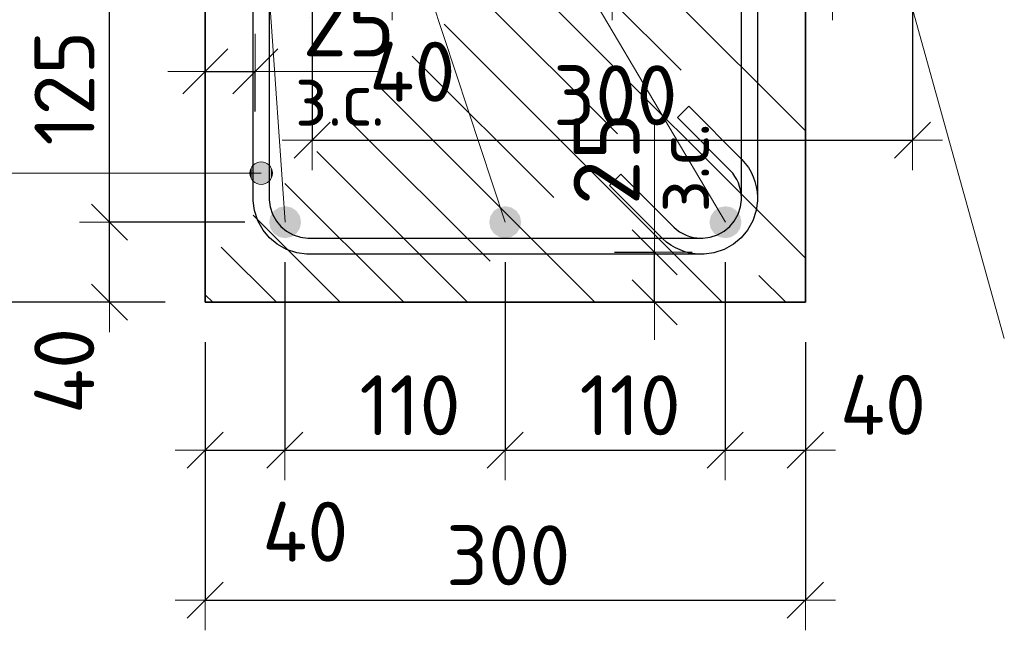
# Model space of a CAD drawing. Header units: metres. Extents: x -38 to 97, y -15 to 21.
# Tile 21 of 118: x 72.026 to 72.518, y 1.79 to 2.095. Entities that reach past the tile are written whole.
import ezdxf

# ---------------------------------------------------------------- set-up
doc = ezdxf.new("R2010")
doc.units = ezdxf.units.M
doc.header["$PDMODE"] = 65
for name, color, linetype, lineweight in [('XR$3$Размерная линия (1)', 7, 'Continuous', 13), ('XR$5$Арм.стержн. Хомут', 240, 'Continuous', 35), ('XR$5$Арм.стержн.горизонт. 1', 180, 'Continuous', 35), ('XR$5$ВК__отв в полу 1-2 эт', 220, 'Continuous', 25), ('XR$5$Размерная линия (1)', 7, 'Continuous', 13), ('XR$5$Размерная линия_ общее', 7, 'Continuous', 13)]:
    doc.layers.add(name, color=color, linetype=linetype, lineweight=lineweight)
doc.styles.add('ISOCPEUR', font='txt')
doc.dimstyles.new('DIMSTYLE_11', dxfattribs={"dimtxt": 0.033, "dimasz": 0.0375, "dimexe": 0, "dimexo": 0, "dimgap": 0.0165, "dimtad": 2, "dimdec": 0, "dimlfac": 1000, "dimrnd": 1, "dimzin": 12, "dimdsep": 46, "dimtxsty": 'ISOCPEUR', "dimblk1": 'ALL_ML_STRICH', "dimblk2": 'ALL_ML_STRICH', "dimsah": 1, "dimcen": 0, "dimclrd": 7, "dimclre": 256, "dimclrt": 7, "dimadec": 0, "dimazin": 0, "dimtfac": 1, "dimtdec": 0, "dimtix": 1, "dimtmove": 2, "dimatfit": 3, "dimfxl": 0, "dimtvp": 1.2, "dimtzin": 0, "dimlwd": 0, "dimlwe": -3, "dimarcsym": 0})
doc.dimstyles.new('DIMSTYLE_23', dxfattribs={"dimtxt": 0.03, "dimasz": 0.03, "dimexe": 0, "dimexo": 0, "dimgap": 0.015, "dimtad": 2, "dimdec": 0, "dimlfac": 1000, "dimrnd": 5, "dimzin": 12, "dimdsep": 46, "dimtxsty": 'ISOCPEUR', "dimblk1": 'ALL_ML_STRICH', "dimblk2": 'ALL_ML_STRICH', "dimsah": 1, "dimcen": 0, "dimclrd": 7, "dimclre": 256, "dimclrt": 7, "dimadec": 0, "dimazin": 0, "dimtfac": 1, "dimtdec": 0, "dimtix": 1, "dimtmove": 2, "dimatfit": 3, "dimfxl": 0, "dimtvp": 1.2, "dimtzin": 0, "dimlwd": 0, "dimlwe": -3, "dimarcsym": 0})
doc.dimstyles.new('DIMSTYLE_24', dxfattribs={"dimtxt": 0.03, "dimasz": 0.03, "dimexe": 0, "dimexo": 0, "dimgap": 0.015, "dimtad": 2, "dimdec": 0, "dimlfac": 1000, "dimrnd": 5, "dimzin": 12, "dimdsep": 46, "dimtxsty": 'ISOCPEUR', "dimblk1": 'ALL_ML_STRICH', "dimblk2": 'ALL_ML_STRICH', "dimsah": 1, "dimcen": 0, "dimclrd": 7, "dimclre": 256, "dimclrt": 7, "dimadec": 0, "dimazin": 0, "dimtfac": 1, "dimtdec": 0, "dimtix": 1, "dimtmove": 2, "dimatfit": 3, "dimfxl": 0, "dimtzin": 0, "dimlwd": 0, "dimlwe": -3, "dimarcsym": 0})
doc.dimstyles.new('DIMSTYLE_32', dxfattribs={"dimtxt": 0.03, "dimasz": 0.03, "dimexe": 0, "dimexo": 0, "dimgap": 0.015, "dimtad": 0, "dimdec": 0, "dimlfac": 1000, "dimrnd": 5, "dimzin": 12, "dimdsep": 46, "dimtxsty": 'ISOCPEUR', "dimblk1": 'ALL_ML_STRICH', "dimblk2": 'ALL_ML_STRICH', "dimsah": 1, "dimcen": 0, "dimclrd": 7, "dimclre": 256, "dimclrt": 7, "dimadec": 0, "dimazin": 0, "dimtfac": 1, "dimtdec": 0, "dimtix": 1, "dimtmove": 2, "dimatfit": 3, "dimfxl": 0, "dimtvp": 1.2, "dimtzin": 0, "dimlwd": 0, "dimlwe": -3, "dimarcsym": 0})

# ---------------------------------------------------------------- blocks, each defined once
blk = doc.blocks.new('ALL_ML_STRICH')
at = {"color": 0, "linetype": 'ByBlock', "lineweight": -2}
for p, q in [((0, -0.5), (0, 0.5)), ((-0.3, -0.3), (0.3, 0.3)), ((-1, 0), (0.5, 0))]:
    blk.add_line(p, q, dxfattribs=at)
blk = doc.blocks.new('*D237')
at = {"layer": 'DEFPOINTS', "color": 7, "linetype": 'Continuous', "lineweight": 13, "transparency": 33554687}
for p in [(72.17211, 2.18403), (72.47211, 2.18403), (72.17211, 2.03505)]:
    blk.add_point(p, dxfattribs=at)
at = {"layer": 'XR$3$Размерная линия (1)', "color": 9, "linetype": 'Continuous', "lineweight": -2, "true_color": 0xc7c7c7, "transparency": 33554687}
for p, q in [((72.17211, 2.16403), (72.17211, 2.03505)), ((72.47211, 2.16403), (72.47211, 2.03505))]:
    blk.add_line(p, q, dxfattribs=at)
at = {"layer": 'XR$3$Размерная линия (1)', "color": 7, "linetype": 'Continuous', "lineweight": -2, "transparency": 33554687}
blk.add_line((72.17211, 2.03505), (72.47211, 2.03505), dxfattribs=at)
at = {"layer": 'XR$3$Размерная линия (1)', "color": 7, "linetype": 'Continuous', "lineweight": 13, "transparency": 33554687, "xscale": 0.03, "yscale": 0.03, "zscale": 0.03, "rotation": 180}
blk.add_blockref('ALL_ML_STRICH', (72.17211, 2.03505), dxfattribs=at)
at = {"layer": 'XR$3$Размерная линия (1)', "color": 7, "linetype": 'Continuous', "lineweight": 13, "transparency": 33554687, "xscale": 0.03, "yscale": 0.03, "zscale": 0.03}
blk.add_blockref('ALL_ML_STRICH', (72.47211, 2.03505), dxfattribs=at)
at = {"layer": 'XR$3$Размерная линия (1)', "color": 7, "linetype": 'Continuous', "lineweight": 13, "transparency": 33554687, "insert": (72.32361, 2.05755), "char_height": 0.03, "width": 0.09, "attachment_point": 5, "style": 'ISOCPEUR'}
blk.add_mtext('\\A1;{300}', dxfattribs=at)
blk = doc.blocks.new('*D238')
at = {"layer": 'DEFPOINTS', "color": 7, "linetype": 'Continuous', "lineweight": 13, "transparency": 33554687}
for p in [(72.21203, 2.22403), (72.17211, 2.18403), (72.17211, 2.11005)]:
    blk.add_point(p, dxfattribs=at)
at = {"layer": 'XR$3$Размерная линия (1)', "color": 9, "linetype": 'Continuous', "lineweight": -2, "true_color": 0xc7c7c7, "transparency": 33554687}
for p, q in [((72.21203, 2.20403), (72.21203, 2.11005)), ((72.17211, 2.16403), (72.17211, 2.11005))]:
    blk.add_line(p, q, dxfattribs=at)
at = {"layer": 'XR$3$Размерная линия (1)', "color": 7, "linetype": 'Continuous', "lineweight": -2, "transparency": 33554687}
blk.add_line((72.17211, 2.11005), (72.21203, 2.11005), dxfattribs=at)
at = {"layer": 'XR$3$Размерная линия (1)', "color": 7, "linetype": 'Continuous', "lineweight": 13, "transparency": 33554687, "xscale": 0.03, "yscale": 0.03, "zscale": 0.03, "rotation": 180}
blk.add_blockref('ALL_ML_STRICH', (72.17211, 2.11005), dxfattribs=at)
at = {"layer": 'XR$3$Размерная линия (1)', "color": 7, "linetype": 'Continuous', "lineweight": 13, "transparency": 33554687, "xscale": 0.03, "yscale": 0.03, "zscale": 0.03}
blk.add_blockref('ALL_ML_STRICH', (72.21203, 2.11005), dxfattribs=at)
at = {"layer": 'XR$3$Размерная линия (1)', "color": 7, "linetype": 'Continuous', "lineweight": 13, "transparency": 33554687, "insert": (72.2222, 2.06933), "char_height": 0.03, "width": 0.06, "attachment_point": 5, "style": 'ISOCPEUR'}
blk.add_mtext('\\A1;{40}', dxfattribs=at)
blk = doc.blocks.new('*D239')
at = {"layer": 'DEFPOINTS', "color": 7, "linetype": 'Continuous', "lineweight": 13, "transparency": 33554687}
for p in [(72.21203, 2.22403), (72.32203, 2.22403), (72.21203, 2.11005)]:
    blk.add_point(p, dxfattribs=at)
at = {"layer": 'XR$3$Размерная линия (1)', "color": 9, "linetype": 'Continuous', "lineweight": -2, "true_color": 0xc7c7c7, "transparency": 33554687}
for p, q in [((72.21203, 2.20403), (72.21203, 2.11005)), ((72.32203, 2.20403), (72.32203, 2.11005))]:
    blk.add_line(p, q, dxfattribs=at)
at = {"layer": 'XR$3$Размерная линия (1)', "color": 7, "linetype": 'Continuous', "lineweight": -2, "transparency": 33554687}
blk.add_line((72.21203, 2.11005), (72.32203, 2.11005), dxfattribs=at)
at = {"layer": 'XR$3$Размерная линия (1)', "color": 7, "linetype": 'Continuous', "lineweight": 13, "transparency": 33554687, "xscale": 0.03, "yscale": 0.03, "zscale": 0.03, "rotation": 180}
blk.add_blockref('ALL_ML_STRICH', (72.21203, 2.11005), dxfattribs=at)
at = {"layer": 'XR$3$Размерная линия (1)', "color": 7, "linetype": 'Continuous', "lineweight": 13, "transparency": 33554687, "xscale": 0.03, "yscale": 0.03, "zscale": 0.03}
blk.add_blockref('ALL_ML_STRICH', (72.32203, 2.11005), dxfattribs=at)
at = {"layer": 'XR$3$Размерная линия (1)', "color": 7, "linetype": 'Continuous', "lineweight": 13, "transparency": 33554687, "insert": (72.27453, 2.13255), "char_height": 0.03, "width": 0.09, "attachment_point": 5, "style": 'ISOCPEUR'}
blk.add_mtext('\\A1;{110}', dxfattribs=at)
blk = doc.blocks.new('*D240')
at = {"layer": 'DEFPOINTS', "color": 7, "linetype": 'Continuous', "lineweight": 13, "transparency": 33554687}
for p in [(72.32203, 2.22403), (72.43211, 2.22403), (72.32203, 2.11005)]:
    blk.add_point(p, dxfattribs=at)
at = {"layer": 'XR$3$Размерная линия (1)', "color": 9, "linetype": 'Continuous', "lineweight": -2, "true_color": 0xc7c7c7, "transparency": 33554687}
for p, q in [((72.32203, 2.20403), (72.32203, 2.11005)), ((72.43211, 2.20403), (72.43211, 2.11005))]:
    blk.add_line(p, q, dxfattribs=at)
at = {"layer": 'XR$3$Размерная линия (1)', "color": 7, "linetype": 'Continuous', "lineweight": -2, "transparency": 33554687}
blk.add_line((72.32203, 2.11005), (72.43211, 2.11005), dxfattribs=at)
at = {"layer": 'XR$3$Размерная линия (1)', "color": 7, "linetype": 'Continuous', "lineweight": 13, "transparency": 33554687, "xscale": 0.03, "yscale": 0.03, "zscale": 0.03, "rotation": 180}
blk.add_blockref('ALL_ML_STRICH', (72.32203, 2.11005), dxfattribs=at)
at = {"layer": 'XR$3$Размерная линия (1)', "color": 7, "linetype": 'Continuous', "lineweight": 13, "transparency": 33554687, "xscale": 0.03, "yscale": 0.03, "zscale": 0.03}
blk.add_blockref('ALL_ML_STRICH', (72.43211, 2.11005), dxfattribs=at)
at = {"layer": 'XR$3$Размерная линия (1)', "color": 7, "linetype": 'Continuous', "lineweight": 13, "transparency": 33554687, "insert": (72.38457, 2.13255), "char_height": 0.03, "width": 0.09, "attachment_point": 5, "style": 'ISOCPEUR'}
blk.add_mtext('\\A1;{110}', dxfattribs=at)
blk = doc.blocks.new('*D241')
at = {"layer": 'DEFPOINTS', "color": 7, "linetype": 'Continuous', "lineweight": 13, "transparency": 33554687}
for p in [(72.43211, 2.22403), (72.47211, 2.18403), (72.43211, 2.11005)]:
    blk.add_point(p, dxfattribs=at)
at = {"layer": 'XR$3$Размерная линия (1)', "color": 9, "linetype": 'Continuous', "lineweight": -2, "true_color": 0xc7c7c7, "transparency": 33554687}
for p, q in [((72.43211, 2.20403), (72.43211, 2.11005)), ((72.47211, 2.16403), (72.47211, 2.11005))]:
    blk.add_line(p, q, dxfattribs=at)
at = {"layer": 'XR$3$Размерная линия (1)', "color": 7, "linetype": 'Continuous', "lineweight": -2, "transparency": 33554687}
blk.add_line((72.43211, 2.11005), (72.47211, 2.11005), dxfattribs=at)
at = {"layer": 'XR$3$Размерная линия (1)', "color": 7, "linetype": 'Continuous', "lineweight": 13, "transparency": 33554687, "xscale": 0.03, "yscale": 0.03, "zscale": 0.03, "rotation": 180}
blk.add_blockref('ALL_ML_STRICH', (72.43211, 2.11005), dxfattribs=at)
at = {"layer": 'XR$3$Размерная линия (1)', "color": 7, "linetype": 'Continuous', "lineweight": 13, "transparency": 33554687, "xscale": 0.03, "yscale": 0.03, "zscale": 0.03}
blk.add_blockref('ALL_ML_STRICH', (72.47211, 2.11005), dxfattribs=at)
at = {"layer": 'XR$3$Размерная линия (1)', "color": 7, "linetype": 'Continuous', "lineweight": 13, "transparency": 33554687, "insert": (72.51092, 2.13273), "char_height": 0.03, "width": 0.06, "attachment_point": 5, "style": 'ISOCPEUR'}
blk.add_mtext('\\A1;{40}', dxfattribs=at)
blk = doc.blocks.new('*D362')
at = {"layer": 'DEFPOINTS', "color": 7, "linetype": 'Continuous', "lineweight": 13, "transparency": 33554687}
for p in [(72.30327, 1.97911), (72.30827, 1.95411), (72.34326, 1.95411)]:
    blk.add_point(p, dxfattribs=at)
at = {"layer": 'XR$5$Размерная линия_ общее', "color": 253, "linetype": 'Continuous', "lineweight": -2, "true_color": 0xa0a0a0, "transparency": 33554687}
for p, q in [((72.32327, 1.97911), (72.34326, 1.97911)), ((72.32827, 1.95411), (72.34326, 1.95411))]:
    blk.add_line(p, q, dxfattribs=at)
at = {"layer": 'XR$5$Размерная линия_ общее', "color": 7, "linetype": 'Continuous', "lineweight": -2, "transparency": 33554687}
blk.add_line((72.34326, 1.95411), (72.34326, 1.97911), dxfattribs=at)
at = {"layer": 'XR$5$Размерная линия_ общее', "color": 7, "linetype": 'Continuous', "lineweight": 13, "transparency": 33554687, "xscale": 0.0375, "yscale": 0.0375, "zscale": 0.0375}
for p, rotation in [((72.34326, 1.97911), 90), ((72.34326, 1.95411), 270)]:
    blk.add_blockref('ALL_ML_STRICH', p, dxfattribs=dict(at, rotation=rotation))
at = {"layer": 'XR$5$Размерная линия_ общее', "color": 7, "linetype": 'Continuous', "lineweight": 13, "transparency": 33554687, "insert": (72.34347, 1.99889), "char_height": 0.027, "width": 0.00135, "attachment_point": 1, "rotation": 90, "line_spacing_factor": 0.60241, "style": 'ISOCPEUR'}
blk.add_mtext('з.с.', dxfattribs=at)
at = {"layer": 'XR$5$Размерная линия_ общее', "color": 7, "linetype": 'Continuous', "lineweight": 13, "transparency": 33554687, "insert": (72.31926, 2.02584), "char_height": 0.033, "width": 0.066, "attachment_point": 5, "rotation": 90, "style": 'ISOCPEUR'}
blk.add_mtext('\\A1;{25}', dxfattribs=at)
blk = doc.blocks.new('*D598')
at = {"layer": 'DEFPOINTS', "color": 7, "linetype": 'Continuous', "lineweight": 13, "transparency": 33554687}
for p in [(72.11861, 1.95411), (72.41861, 1.95411), (72.11861, 1.80512)]:
    blk.add_point(p, dxfattribs=at)
at = {"layer": 'XR$5$Размерная линия (1)', "color": 9, "linetype": 'Continuous', "lineweight": -2, "true_color": 0xc7c7c7, "transparency": 33554687}
for p, q in [((72.11861, 1.93411), (72.11861, 1.80512)), ((72.41861, 1.93411), (72.41861, 1.80512))]:
    blk.add_line(p, q, dxfattribs=at)
at = {"layer": 'XR$5$Размерная линия (1)', "color": 7, "linetype": 'Continuous', "lineweight": -2, "transparency": 33554687}
blk.add_line((72.11861, 1.80512), (72.41861, 1.80512), dxfattribs=at)
at = {"layer": 'XR$5$Размерная линия (1)', "color": 7, "linetype": 'Continuous', "lineweight": 13, "transparency": 33554687, "xscale": 0.03, "yscale": 0.03, "zscale": 0.03, "rotation": 180}
blk.add_blockref('ALL_ML_STRICH', (72.11861, 1.80512), dxfattribs=at)
at = {"layer": 'XR$5$Размерная линия (1)', "color": 7, "linetype": 'Continuous', "lineweight": 13, "transparency": 33554687, "xscale": 0.03, "yscale": 0.03, "zscale": 0.03}
blk.add_blockref('ALL_ML_STRICH', (72.41861, 1.80512), dxfattribs=at)
at = {"layer": 'XR$5$Размерная линия (1)', "color": 7, "linetype": 'Continuous', "lineweight": 13, "transparency": 33554687, "insert": (72.27011, 1.82762), "char_height": 0.03, "width": 0.09, "attachment_point": 5, "style": 'ISOCPEUR'}
blk.add_mtext('\\A1;{300}', dxfattribs=at)
blk = doc.blocks.new('*D599')
at = {"layer": 'DEFPOINTS', "color": 7, "linetype": 'Continuous', "lineweight": 13, "transparency": 33554687}
for p in [(72.15853, 1.99411), (72.11861, 1.95411), (72.11861, 1.88012)]:
    blk.add_point(p, dxfattribs=at)
at = {"layer": 'XR$5$Размерная линия (1)', "color": 9, "linetype": 'Continuous', "lineweight": -2, "true_color": 0xc7c7c7, "transparency": 33554687}
for p, q in [((72.15853, 1.97411), (72.15853, 1.88012)), ((72.11861, 1.93411), (72.11861, 1.88012))]:
    blk.add_line(p, q, dxfattribs=at)
at = {"layer": 'XR$5$Размерная линия (1)', "color": 7, "linetype": 'Continuous', "lineweight": -2, "transparency": 33554687}
blk.add_line((72.11861, 1.88012), (72.15853, 1.88012), dxfattribs=at)
at = {"layer": 'XR$5$Размерная линия (1)', "color": 7, "linetype": 'Continuous', "lineweight": 13, "transparency": 33554687, "xscale": 0.03, "yscale": 0.03, "zscale": 0.03, "rotation": 180}
blk.add_blockref('ALL_ML_STRICH', (72.11861, 1.88012), dxfattribs=at)
at = {"layer": 'XR$5$Размерная линия (1)', "color": 7, "linetype": 'Continuous', "lineweight": 13, "transparency": 33554687, "xscale": 0.03, "yscale": 0.03, "zscale": 0.03}
blk.add_blockref('ALL_ML_STRICH', (72.15853, 1.88012), dxfattribs=at)
at = {"layer": 'XR$5$Размерная линия (1)', "color": 7, "linetype": 'Continuous', "lineweight": 13, "transparency": 33554687, "insert": (72.16869, 1.83941), "char_height": 0.03, "width": 0.06, "attachment_point": 5, "style": 'ISOCPEUR'}
blk.add_mtext('\\A1;{40}', dxfattribs=at)
blk = doc.blocks.new('*D600')
at = {"layer": 'DEFPOINTS', "color": 7, "linetype": 'Continuous', "lineweight": 13, "transparency": 33554687}
for p in [(72.15853, 1.99411), (72.26853, 1.99411), (72.15853, 1.88012)]:
    blk.add_point(p, dxfattribs=at)
at = {"layer": 'XR$5$Размерная линия (1)', "color": 9, "linetype": 'Continuous', "lineweight": -2, "true_color": 0xc7c7c7, "transparency": 33554687}
for p, q in [((72.15853, 1.97411), (72.15853, 1.88012)), ((72.26853, 1.97411), (72.26853, 1.88012))]:
    blk.add_line(p, q, dxfattribs=at)
at = {"layer": 'XR$5$Размерная линия (1)', "color": 7, "linetype": 'Continuous', "lineweight": -2, "transparency": 33554687}
blk.add_line((72.15853, 1.88012), (72.26853, 1.88012), dxfattribs=at)
at = {"layer": 'XR$5$Размерная линия (1)', "color": 7, "linetype": 'Continuous', "lineweight": 13, "transparency": 33554687, "xscale": 0.03, "yscale": 0.03, "zscale": 0.03, "rotation": 180}
blk.add_blockref('ALL_ML_STRICH', (72.15853, 1.88012), dxfattribs=at)
at = {"layer": 'XR$5$Размерная линия (1)', "color": 7, "linetype": 'Continuous', "lineweight": 13, "transparency": 33554687, "xscale": 0.03, "yscale": 0.03, "zscale": 0.03}
blk.add_blockref('ALL_ML_STRICH', (72.26853, 1.88012), dxfattribs=at)
at = {"layer": 'XR$5$Размерная линия (1)', "color": 7, "linetype": 'Continuous', "lineweight": 13, "transparency": 33554687, "insert": (72.22103, 1.90262), "char_height": 0.03, "width": 0.09, "attachment_point": 5, "style": 'ISOCPEUR'}
blk.add_mtext('\\A1;{110}', dxfattribs=at)
blk = doc.blocks.new('*D601')
at = {"layer": 'DEFPOINTS', "color": 7, "linetype": 'Continuous', "lineweight": 13, "transparency": 33554687}
for p in [(72.26853, 1.99411), (72.37861, 1.99411), (72.26853, 1.88012)]:
    blk.add_point(p, dxfattribs=at)
at = {"layer": 'XR$5$Размерная линия (1)', "color": 9, "linetype": 'Continuous', "lineweight": -2, "true_color": 0xc7c7c7, "transparency": 33554687}
for p, q in [((72.26853, 1.97411), (72.26853, 1.88012)), ((72.37861, 1.97411), (72.37861, 1.88012))]:
    blk.add_line(p, q, dxfattribs=at)
at = {"layer": 'XR$5$Размерная линия (1)', "color": 7, "linetype": 'Continuous', "lineweight": -2, "transparency": 33554687}
blk.add_line((72.26853, 1.88012), (72.37861, 1.88012), dxfattribs=at)
at = {"layer": 'XR$5$Размерная линия (1)', "color": 7, "linetype": 'Continuous', "lineweight": 13, "transparency": 33554687, "xscale": 0.03, "yscale": 0.03, "zscale": 0.03, "rotation": 180}
blk.add_blockref('ALL_ML_STRICH', (72.26853, 1.88012), dxfattribs=at)
at = {"layer": 'XR$5$Размерная линия (1)', "color": 7, "linetype": 'Continuous', "lineweight": 13, "transparency": 33554687, "xscale": 0.03, "yscale": 0.03, "zscale": 0.03}
blk.add_blockref('ALL_ML_STRICH', (72.37861, 1.88012), dxfattribs=at)
at = {"layer": 'XR$5$Размерная линия (1)', "color": 7, "linetype": 'Continuous', "lineweight": 13, "transparency": 33554687, "insert": (72.33107, 1.90262), "char_height": 0.03, "width": 0.09, "attachment_point": 5, "style": 'ISOCPEUR'}
blk.add_mtext('\\A1;{110}', dxfattribs=at)
blk = doc.blocks.new('*D602')
at = {"layer": 'DEFPOINTS', "color": 7, "linetype": 'Continuous', "lineweight": 13, "transparency": 33554687}
for p in [(72.37861, 1.99411), (72.41861, 1.95411), (72.37861, 1.88012)]:
    blk.add_point(p, dxfattribs=at)
at = {"layer": 'XR$5$Размерная линия (1)', "color": 9, "linetype": 'Continuous', "lineweight": -2, "true_color": 0xc7c7c7, "transparency": 33554687}
for p, q in [((72.37861, 1.97411), (72.37861, 1.88012)), ((72.41861, 1.93411), (72.41861, 1.88012))]:
    blk.add_line(p, q, dxfattribs=at)
at = {"layer": 'XR$5$Размерная линия (1)', "color": 7, "linetype": 'Continuous', "lineweight": -2, "transparency": 33554687}
blk.add_line((72.37861, 1.88012), (72.41861, 1.88012), dxfattribs=at)
at = {"layer": 'XR$5$Размерная линия (1)', "color": 7, "linetype": 'Continuous', "lineweight": 13, "transparency": 33554687, "xscale": 0.03, "yscale": 0.03, "zscale": 0.03, "rotation": 180}
blk.add_blockref('ALL_ML_STRICH', (72.37861, 1.88012), dxfattribs=at)
at = {"layer": 'XR$5$Размерная линия (1)', "color": 7, "linetype": 'Continuous', "lineweight": 13, "transparency": 33554687, "xscale": 0.03, "yscale": 0.03, "zscale": 0.03}
blk.add_blockref('ALL_ML_STRICH', (72.41861, 1.88012), dxfattribs=at)
at = {"layer": 'XR$5$Размерная линия (1)', "color": 7, "linetype": 'Continuous', "lineweight": 13, "transparency": 33554687, "insert": (72.45742, 1.90281), "char_height": 0.03, "width": 0.06, "attachment_point": 5, "style": 'ISOCPEUR'}
blk.add_mtext('\\A1;{40}', dxfattribs=at)
blk = doc.blocks.new('*D603')
at = {"layer": 'DEFPOINTS', "color": 7, "linetype": 'Continuous', "lineweight": 13, "transparency": 33554687}
for p in [(72.11861, 2.31411), (71.98386, 1.95411), (72.11861, 1.95411)]:
    blk.add_point(p, dxfattribs=at)
at = {"layer": 'XR$5$Размерная линия (1)', "color": 9, "linetype": 'Continuous', "lineweight": -2, "true_color": 0xc7c7c7, "transparency": 33554687}
for p, q in [((72.09861, 2.31411), (71.98386, 2.31411)), ((72.09861, 1.95411), (71.98386, 1.95411))]:
    blk.add_line(p, q, dxfattribs=at)
at = {"layer": 'XR$5$Размерная линия (1)', "color": 7, "linetype": 'Continuous', "lineweight": -2, "transparency": 33554687}
blk.add_line((71.98386, 1.95411), (71.98386, 2.31411), dxfattribs=at)
at = {"layer": 'XR$5$Размерная линия (1)', "color": 7, "linetype": 'Continuous', "lineweight": 13, "transparency": 33554687, "xscale": 0.03, "yscale": 0.03, "zscale": 0.03}
for p, rotation in [((71.98386, 2.31411), 90), ((71.98386, 1.95411), 270)]:
    blk.add_blockref('ALL_ML_STRICH', p, dxfattribs=dict(at, rotation=rotation))
at = {"layer": 'XR$5$Размерная линия (1)', "color": 7, "linetype": 'Continuous', "lineweight": 13, "transparency": 33554687, "insert": (71.96136, 2.13561), "char_height": 0.03, "width": 0.09, "attachment_point": 5, "rotation": 90, "style": 'ISOCPEUR'}
blk.add_mtext('\\A1;{360}', dxfattribs=at)
blk = doc.blocks.new('*D604')
at = {"layer": 'DEFPOINTS', "color": 7, "linetype": 'Continuous', "lineweight": 13, "transparency": 33554687}
for p in [(72.11868, 2.0695), (72.11868, 2.03451), (72.14368, 2.02951)]:
    blk.add_point(p, dxfattribs=at)
at = {"layer": 'XR$5$Размерная линия_ общее', "color": 253, "linetype": 'Continuous', "lineweight": -2, "true_color": 0xa0a0a0, "transparency": 33554687}
for p, q in [((72.11868, 2.05451), (72.11868, 2.0695)), ((72.14368, 2.04951), (72.14368, 2.0695))]:
    blk.add_line(p, q, dxfattribs=at)
at = {"layer": 'XR$5$Размерная линия_ общее', "color": 7, "linetype": 'Continuous', "lineweight": -2, "transparency": 33554687}
blk.add_line((72.11868, 2.0695), (72.14368, 2.0695), dxfattribs=at)
at = {"layer": 'XR$5$Размерная линия_ общее', "color": 7, "linetype": 'Continuous', "lineweight": 13, "transparency": 33554687, "xscale": 0.0375, "yscale": 0.0375, "zscale": 0.0375, "rotation": 180}
blk.add_blockref('ALL_ML_STRICH', (72.11868, 2.0695), dxfattribs=at)
at = {"layer": 'XR$5$Размерная линия_ общее', "color": 7, "linetype": 'Continuous', "lineweight": 13, "transparency": 33554687, "xscale": 0.0375, "yscale": 0.0375, "zscale": 0.0375}
blk.add_blockref('ALL_ML_STRICH', (72.14368, 2.0695), dxfattribs=at)
at = {"layer": 'XR$5$Размерная линия_ общее', "color": 7, "linetype": 'Continuous', "lineweight": 13, "transparency": 33554687, "insert": (72.19041, 2.0935), "char_height": 0.033, "width": 0.066, "attachment_point": 5, "style": 'ISOCPEUR'}
blk.add_mtext('\\A1;{25}', dxfattribs=at)
at = {"layer": 'XR$5$Размерная линия_ общее', "color": 7, "linetype": 'Continuous', "lineweight": 13, "transparency": 33554687, "insert": (72.16346, 2.06929), "char_height": 0.027, "width": 0.00135, "attachment_point": 1, "line_spacing_factor": 0.60241, "style": 'ISOCPEUR'}
blk.add_mtext('з.с.', dxfattribs=at)
blk = doc.blocks.new('*D636')
at = {"layer": 'DEFPOINTS', "color": 7, "linetype": 'Continuous', "lineweight": 13, "transparency": 33554687}
for p in [(72.15853, 1.99411), (72.07081, 1.95411), (72.11861, 1.95411)]:
    blk.add_point(p, dxfattribs=at)
at = {"layer": 'XR$5$Размерная линия (1)', "color": 9, "linetype": 'Continuous', "lineweight": -2, "true_color": 0xc7c7c7, "transparency": 33554687}
for p, q in [((72.13853, 1.99411), (72.07081, 1.99411)), ((72.09861, 1.95411), (72.07081, 1.95411))]:
    blk.add_line(p, q, dxfattribs=at)
at = {"layer": 'XR$5$Размерная линия (1)', "color": 7, "linetype": 'Continuous', "lineweight": -2, "transparency": 33554687}
blk.add_line((72.07081, 1.95411), (72.07081, 1.99411), dxfattribs=at)
at = {"layer": 'XR$5$Размерная линия (1)', "color": 7, "linetype": 'Continuous', "lineweight": 13, "transparency": 33554687, "xscale": 0.03, "yscale": 0.03, "zscale": 0.03}
for p, rotation in [((72.07081, 1.99411), 90), ((72.07081, 1.95411), 270)]:
    blk.add_blockref('ALL_ML_STRICH', p, dxfattribs=dict(at, rotation=rotation))
at = {"layer": 'XR$5$Размерная линия (1)', "color": 7, "linetype": 'Continuous', "lineweight": 13, "transparency": 33554687, "insert": (72.04822, 1.91979), "char_height": 0.03, "width": 0.06, "attachment_point": 5, "rotation": 90, "style": 'ISOCPEUR'}
blk.add_mtext('\\A1;{40}', dxfattribs=at)
blk = doc.blocks.new('*D637')
at = {"layer": 'DEFPOINTS', "color": 7, "linetype": 'Continuous', "lineweight": 13, "transparency": 33554687}
for p in [(72.15853, 2.11911), (72.07081, 1.99411), (72.15853, 1.99411)]:
    blk.add_point(p, dxfattribs=at)
at = {"layer": 'XR$5$Размерная линия (1)', "color": 9, "linetype": 'Continuous', "lineweight": -2, "true_color": 0xc7c7c7, "transparency": 33554687}
for p, q in [((72.13853, 2.11911), (72.07081, 2.11911)), ((72.13853, 1.99411), (72.07081, 1.99411))]:
    blk.add_line(p, q, dxfattribs=at)
at = {"layer": 'XR$5$Размерная линия (1)', "color": 7, "linetype": 'Continuous', "lineweight": -2, "transparency": 33554687}
blk.add_line((72.07081, 1.99411), (72.07081, 2.11911), dxfattribs=at)
at = {"layer": 'XR$5$Размерная линия (1)', "color": 7, "linetype": 'Continuous', "lineweight": 13, "transparency": 33554687, "xscale": 0.03, "yscale": 0.03, "zscale": 0.03}
for p, rotation in [((72.07081, 2.11911), 90), ((72.07081, 1.99411), 270)]:
    blk.add_blockref('ALL_ML_STRICH', p, dxfattribs=dict(at, rotation=rotation))
at = {"layer": 'XR$5$Размерная линия (1)', "color": 7, "linetype": 'Continuous', "lineweight": 13, "transparency": 33554687, "insert": (72.04831, 2.06111), "char_height": 0.03, "width": 0.09, "attachment_point": 5, "rotation": 90, "style": 'ISOCPEUR'}
blk.add_mtext('\\A1;{125}', dxfattribs=at)

msp = doc.modelspace()

# ---------------------------------------------------------------- hatches: boundary and pattern name
at = {"linetype": 'Continuous', "lineweight": 13, "transparency": 33554687}
h = msp.add_hatch(dxfattribs=at)
h.set_pattern_fill('__________540', scale=0.015, style=0, pattern_type=2)
h.set_pattern_definition([(135, (0, 0), (-0.031819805, -0.031819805), [0.4, -0.05, 0, -0.05]), (135, (-0.01591, -0.01591), (-0.031819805, -0.031819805), [0.8, -0.1, 0.1, -0.1])])
h.paths.add_polyline_path([(72.41868, 2.11411), (72.11868, 2.11411), (72.11868, 1.95411), (72.41868, 1.95411)], flags=0)
at = {"layer": 'XR$5$Арм.стержн. Хомут', "linetype": 'Continuous', "lineweight": 13, "transparency": 33554687}
for points in [[(72.14181, 2.02139), (72.14383, 2.01374), (72.14383, 2.02342)], [(72.14383, 2.02342), (72.14664, 2.01295), (72.14664, 2.0242)], [(72.14383, 2.02342), (72.14383, 2.01374), (72.14664, 2.01295)], [(72.14664, 2.0242), (72.14664, 2.01295), (72.14946, 2.01374)], [(72.14664, 2.0242), (72.14946, 2.01374), (72.14946, 2.02342)], [(72.14946, 2.02342), (72.14946, 2.01374), (72.15148, 2.01577)], [(72.14946, 2.02342), (72.15148, 2.01577), (72.15148, 2.02139)], [(72.14181, 2.01577), (72.14181, 2.02139), (72.14102, 2.01858)], [(72.14181, 2.02139), (72.14181, 2.01577), (72.14383, 2.01374)], [(72.15148, 2.02139), (72.15148, 2.01577), (72.15227, 2.01858)]]:
    msp.add_hatch(color=7, dxfattribs=at).paths.add_polyline_path(points)
at = {"layer": 'XR$5$Арм.стержн.горизонт. 1', "linetype": 'Continuous', "lineweight": 50, "transparency": 33554687}
for points in [[(72.16661, 1.99411), (72.166, 1.99717), (72.16426, 1.99977), (72.16167, 2.0015), (72.15861, 2.00211), (72.15555, 2.0015), (72.15295, 1.99977), (72.15122, 1.99717), (72.15061, 1.99411), (72.15122, 1.99105), (72.15295, 1.98845), (72.15555, 1.98672), (72.15861, 1.98611), (72.16167, 1.98672), (72.16426, 1.98845), (72.166, 1.99105)], [(72.27661, 1.99411), (72.276, 1.99717), (72.27426, 1.99977), (72.27167, 2.0015), (72.26861, 2.00211), (72.26555, 2.0015), (72.26295, 1.99977), (72.26122, 1.99717), (72.26061, 1.99411), (72.26122, 1.99105), (72.26295, 1.98845), (72.26555, 1.98672), (72.26861, 1.98611), (72.27167, 1.98672), (72.27426, 1.98845), (72.276, 1.99105)], [(72.38668, 1.99411), (72.38607, 1.99717), (72.38434, 1.99977), (72.38174, 2.0015), (72.37868, 2.00211), (72.37562, 2.0015), (72.37303, 1.99977), (72.37129, 1.99717), (72.37068, 1.99411), (72.37129, 1.99105), (72.37303, 1.98845), (72.37562, 1.98672), (72.37868, 1.98611), (72.38174, 1.98672), (72.38434, 1.98845), (72.38607, 1.99105)]]:
    msp.add_hatch(color=7, dxfattribs=at).paths.add_polyline_path(points)

# ---------------------------------------------------------------- linework, layer by layer
at = {"color": 7, "linetype": 'Continuous', "lineweight": 35, "transparency": 33554687}
for p, q in [((72.11868, 2.11411), (72.11868, 1.95411)), ((72.41868, 1.95411), (72.41868, 2.11411)), ((72.11868, 1.95411), (72.41868, 1.95411))]:
    msp.add_line(p, q, dxfattribs=at)
at = {"color": 7, "linetype": 'Continuous', "lineweight": 13, "transparency": 33554687}
for p, q in [((72.14368, 2.0695), (72.20768, 2.0695)), ((72.34326, 1.97911), (72.34326, 2.04311))]:
    msp.add_line(p, q, dxfattribs=at)
at = {"layer": 'XR$5$Арм.стержн. Хомут', "color": 7, "linetype": 'Continuous', "lineweight": 13, "transparency": 33554687}
for p, q in [((72.14664, 2.0242), (72.14664, 2.0242)), ((72.00312, 2.01858), (72.14664, 2.01858)), ((72.14102, 2.01858), (72.14102, 2.01858)), ((72.15227, 2.01858), (72.15227, 2.01858)), ((72.14664, 2.01295), (72.14664, 2.01295))]:
    msp.add_line(p, q, dxfattribs=at)
at = {"layer": 'XR$5$Арм.стержн. Хомут', "color": 40, "linetype": 'Continuous', "lineweight": 25, "transparency": 33554687}
for points in [[(72.15064, 2.25988), (72.15064, 2.00534), (72.15115, 2.00173), (72.15236, 1.99806), (72.15423, 1.99471), (72.15651, 1.99198), (72.15924, 1.9897), (72.1626, 1.98782), (72.16626, 1.98661), (72.16988, 1.98611), (72.36745, 1.98611), (72.37107, 1.98661), (72.37473, 1.98782), (72.37808, 1.9897), (72.38081, 1.99198), (72.38309, 1.99471), (72.38497, 1.99806), (72.38618, 2.00173), (72.38668, 2.00534), (72.38668, 2.00649), (72.38655, 2.00837), (72.38625, 2.01023), (72.38578, 2.01204), (72.38516, 2.01376), (72.38438, 2.01543), (72.38343, 2.01704), (72.38233, 2.01856), (72.3811, 2.01998), (72.35466, 2.04642), (72.36032, 2.05207), (72.38695, 2.02544), (72.38861, 2.02353), (72.39014, 2.02141), (72.39146, 2.01916), (72.39256, 2.01683), (72.39343, 2.01441), (72.39409, 2.01187), (72.39451, 2.0093), (72.39468, 2.00678), (72.39468, 2.00479), (72.394, 1.99991), (72.39233, 1.99483), (72.38971, 1.99015), (72.38649, 1.9863), (72.38264, 1.98308), (72.37797, 1.98047), (72.37289, 1.97879), (72.36801, 1.97811), (72.16932, 1.97811), (72.16444, 1.97879), (72.15936, 1.98047), (72.15469, 1.98308), (72.15083, 1.9863), (72.14762, 1.99015), (72.145, 1.99483), (72.14332, 1.99991), (72.14264, 2.00479), (72.14264, 2.26043)], [(72.15064, 2.25988), (72.15064, 2.00534), (72.15115, 2.00173), (72.15236, 1.99806), (72.15423, 1.99471), (72.15651, 1.99198), (72.15924, 1.9897), (72.1626, 1.98782), (72.16626, 1.98661), (72.16988, 1.98611), (72.36745, 1.98611), (72.37107, 1.98661), (72.37473, 1.98782), (72.37808, 1.9897), (72.38081, 1.99198), (72.38309, 1.99471), (72.38497, 1.99806), (72.38618, 2.00173), (72.38668, 2.00534), (72.38668, 2.00649), (72.38655, 2.00837), (72.38625, 2.01023), (72.38578, 2.01204), (72.38516, 2.01376), (72.38438, 2.01543), (72.38343, 2.01704), (72.38233, 2.01856), (72.3811, 2.01998), (72.35466, 2.04642), (72.36032, 2.05207), (72.38695, 2.02544), (72.38861, 2.02353), (72.39014, 2.02141), (72.39146, 2.01916), (72.39256, 2.01683), (72.39343, 2.01441), (72.39409, 2.01187), (72.39451, 2.0093), (72.39468, 2.00678), (72.39468, 2.00479), (72.394, 1.99991), (72.39233, 1.99483), (72.38971, 1.99015), (72.38649, 1.9863), (72.38264, 1.98308), (72.37797, 1.98047), (72.37289, 1.97879), (72.36801, 1.97811), (72.16932, 1.97811), (72.16444, 1.97879), (72.15936, 1.98047), (72.15469, 1.98308), (72.15083, 1.9863), (72.14762, 1.99015), (72.145, 1.99483), (72.14332, 1.99991), (72.14264, 2.00479), (72.14264, 2.26043)], [(72.39468, 2.26043), (72.39468, 2.00479), (72.394, 1.99991), (72.39233, 1.99483), (72.38971, 1.99015), (72.38649, 1.9863), (72.38264, 1.98308), (72.37797, 1.98047), (72.37289, 1.97879), (72.36801, 1.97811), (72.36602, 1.97811), (72.3635, 1.97829), (72.36092, 1.97871), (72.35839, 1.97936), (72.35597, 1.98024), (72.35364, 1.98133), (72.35138, 1.98266), (72.34926, 1.98419), (72.34735, 1.98584), (72.32072, 2.01248), (72.32638, 2.01813)], [(72.39468, 2.26043), (72.39468, 2.00479), (72.394, 1.99991), (72.39233, 1.99483), (72.38971, 1.99015), (72.38649, 1.9863), (72.38264, 1.98308), (72.37797, 1.98047), (72.37289, 1.97879), (72.36801, 1.97811), (72.36602, 1.97811), (72.3635, 1.97829), (72.36092, 1.97871), (72.35839, 1.97936), (72.35597, 1.98024), (72.35364, 1.98133), (72.35138, 1.98266), (72.34926, 1.98419), (72.34735, 1.98584), (72.32072, 2.01248), (72.32638, 2.01813)], [(72.32638, 2.01813), (72.35281, 1.9917), (72.35423, 1.99046), (72.35576, 1.98937), (72.35737, 1.98842), (72.35903, 1.98764), (72.36076, 1.98701), (72.36257, 1.98654), (72.36442, 1.98624), (72.3663, 1.98611), (72.36745, 1.98611), (72.37107, 1.98661), (72.37473, 1.98782), (72.37808, 1.9897), (72.38081, 1.99198), (72.38309, 1.99471), (72.38497, 1.99806), (72.38618, 2.00173), (72.38668, 2.00534), (72.38668, 2.25988)], [(72.32638, 2.01813), (72.35281, 1.9917), (72.35423, 1.99046), (72.35576, 1.98937), (72.35737, 1.98842), (72.35903, 1.98764), (72.36076, 1.98701), (72.36257, 1.98654), (72.36442, 1.98624), (72.3663, 1.98611), (72.36745, 1.98611), (72.37107, 1.98661), (72.37473, 1.98782), (72.37808, 1.9897), (72.38081, 1.99198), (72.38309, 1.99471), (72.38497, 1.99806), (72.38618, 2.00173), (72.38668, 2.00534), (72.38668, 2.25988)]]:
    msp.add_lwpolyline(points, dxfattribs=at)
at = {"layer": 'XR$5$Арм.стержн. Хомут', "color": 7, "linetype": 'Continuous', "lineweight": 13, "transparency": 33554687}
msp.add_circle((72.14664, 2.01858), 0.00563, dxfattribs=at)
at = {"layer": 'XR$5$Арм.стержн.горизонт. 1', "color": 7, "linetype": 'Continuous', "lineweight": 13, "transparency": 33554687}
for q in [(72.26861, 1.99411), (72.37868, 1.99411), (72.15861, 1.99411)]:
    msp.add_line((72.12942, 2.4154), q, dxfattribs=at)
at = {"layer": 'XR$5$ВК__отв в полу 1-2 эт', "color": 7, "linetype": 'Continuous', "lineweight": 13, "transparency": 33554687}
msp.add_line((72.45868, 2.14911), (72.51806, 1.936), dxfattribs=at)

# ---------------------------------------------------------------- dimensions: what is measured, and where the dimension line sits
at = {"layer": 'XR$3$Размерная линия (1)', "color": 7, "linetype": 'Continuous', "lineweight": 13, "transparency": 33554687}
for base, p1, p2, dimstyle, picture, middle in [((72.21203, 2.11005), (72.17211, 2.16403), (72.21203, 2.20403), 'DIMSTYLE_32', '*D238', (72.2222, 2.06933)), ((72.32203, 2.11005), (72.21203, 2.20403), (72.32203, 2.20403), 'DIMSTYLE_24', '*D239', (72.27453, 2.13255)), ((72.43211, 2.11005), (72.32203, 2.20403), (72.43211, 2.20403), 'DIMSTYLE_24', '*D240', (72.38457, 2.13255)), ((72.47211, 2.11005), (72.43211, 2.20403), (72.47211, 2.16403), 'DIMSTYLE_23', '*D241', (72.51092, 2.13273)), ((72.47211, 2.03505), (72.17211, 2.16403), (72.47211, 2.16403), 'DIMSTYLE_24', '*D237', (72.32361, 2.05755))]:
    dim = msp.add_linear_dim(base=base, p1=p1, p2=p2, dimstyle=dimstyle, override={"dimpost": '<>', "dimclrd": 7, "dimclre": 9, "dimclrt": 7, "dimlwd": 0, "dimlwe": 65533}, dxfattribs=at)
    dim.commit()
    dim.dimension.update_dxf_attribs({"geometry": picture, "text_midpoint": middle, "dimtype": 160})
at = {"layer": 'XR$5$Размерная линия (1)', "color": 7, "linetype": 'Continuous', "lineweight": 13, "transparency": 33554687}
for base, p1, p2, dimstyle, picture, middle in [((71.98386, 2.31411), (72.09861, 1.95411), (72.09861, 2.31411), 'DIMSTYLE_24', '*D603', (71.96136, 2.13561)), ((72.07081, 2.11911), (72.13853, 1.99411), (72.13853, 2.11911), 'DIMSTYLE_24', '*D637', (72.04831, 2.06111)), ((72.07081, 1.99411), (72.09861, 1.95411), (72.13853, 1.99411), 'DIMSTYLE_23', '*D636', (72.04822, 1.91979))]:
    dim = msp.add_linear_dim(base=base, p1=p1, p2=p2, angle=90, dimstyle=dimstyle, override={"dimpost": '<>', "dimclrd": 7, "dimclre": 9, "dimclrt": 7, "dimlwd": 0, "dimlwe": 65533}, dxfattribs=at)
    dim.commit()
    dim.dimension.update_dxf_attribs({"geometry": picture, "text_midpoint": middle, "dimtype": 160})
for base, p1, p2, dimstyle, picture, middle in [((72.15853, 1.88012), (72.11861, 1.93411), (72.15853, 1.97411), 'DIMSTYLE_32', '*D599', (72.16869, 1.83941)), ((72.26853, 1.88012), (72.15853, 1.97411), (72.26853, 1.97411), 'DIMSTYLE_24', '*D600', (72.22103, 1.90262)), ((72.37861, 1.88012), (72.26853, 1.97411), (72.37861, 1.97411), 'DIMSTYLE_24', '*D601', (72.33107, 1.90262)), ((72.41861, 1.88012), (72.37861, 1.97411), (72.41861, 1.93411), 'DIMSTYLE_23', '*D602', (72.45742, 1.90281)), ((72.41861, 1.80512), (72.11861, 1.93411), (72.41861, 1.93411), 'DIMSTYLE_24', '*D598', (72.27011, 1.82762))]:
    dim = msp.add_linear_dim(base=base, p1=p1, p2=p2, dimstyle=dimstyle, override={"dimpost": '<>', "dimclrd": 7, "dimclre": 9, "dimclrt": 7, "dimlwd": 0, "dimlwe": 65533}, dxfattribs=at)
    dim.commit()
    dim.dimension.update_dxf_attribs({"geometry": picture, "text_midpoint": middle, "dimtype": 160})
at = {"layer": 'XR$5$Размерная линия_ общее', "color": 7, "linetype": 'Continuous', "lineweight": 13, "transparency": 33554687}
dim = msp.add_linear_dim(base=(72.14368, 2.0695), p1=(72.11868, 2.05451), p2=(72.14368, 2.04951), text='<>\\Xз.с.', dimstyle='DIMSTYLE_11', override={"dimpost": '<>', "dimclrd": 7, "dimclre": 253, "dimclrt": 7, "dimlwd": 0, "dimlwe": 65533}, dxfattribs=at)
dim.commit()
dim.dimension.update_dxf_attribs({"geometry": '*D604', "text_midpoint": (72.19041, 2.0935), "dimtype": 160})
dim = msp.add_linear_dim(base=(72.34326, 1.97911), p1=(72.32827, 1.95411), p2=(72.32327, 1.97911), angle=90, text='<>\\Xз.с.', dimstyle='DIMSTYLE_11', override={"dimpost": '<>', "dimclrd": 7, "dimclre": 253, "dimclrt": 7, "dimlwd": 0, "dimlwe": 65533}, dxfattribs=at)
dim.commit()
dim.dimension.update_dxf_attribs({"geometry": '*D362', "text_midpoint": (72.31926, 2.02584), "dimtype": 160})

doc.saveas('drawing.dxf')
